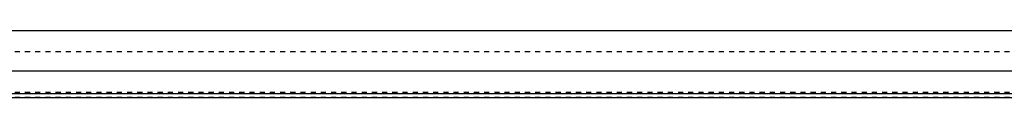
# Model space of a CAD drawing. Extents: x -906 to 186, y -120 to 120.
# Tile 6 of 9: x -318 to -125, y -77 to -64. Entities that reach past the tile are written whole.
import ezdxf

# ---------------------------------------------------------------- set-up
doc = ezdxf.new("R2010")
doc.units = 0
doc.linetypes.add('DASHED', pattern=[2, 1, -1])
doc.layers.add('AM_0', color=7, linetype='CONTINUOUS')
doc.layers.add('AM_3', color=7, linetype='DASHED')

msp = doc.modelspace()

# ---------------------------------------------------------------- linework, layer by layer
at = {"layer": 'AM_0', "color": 7, "linetype": 'CONTINUOUS'}
for p, q in [((-509, -64.2), (75, -64.2)), ((-509, -72.1), (75, -72.1)), ((-509, -76.54), (75, -76.54)), ((-509, -77.32), (75, -77.32))]:
    msp.add_line(p, q, dxfattribs=at)
at = {"layer": 'AM_3', "color": 6, "linetype": 'DASHED'}
for p, q in [((-509, -68.3), (75, -68.3)), ((-509, -76.29), (75, -76.29)), ((-509, -77.28), (75, -77.28))]:
    msp.add_line(p, q, dxfattribs=at)

doc.saveas('drawing.dxf')
